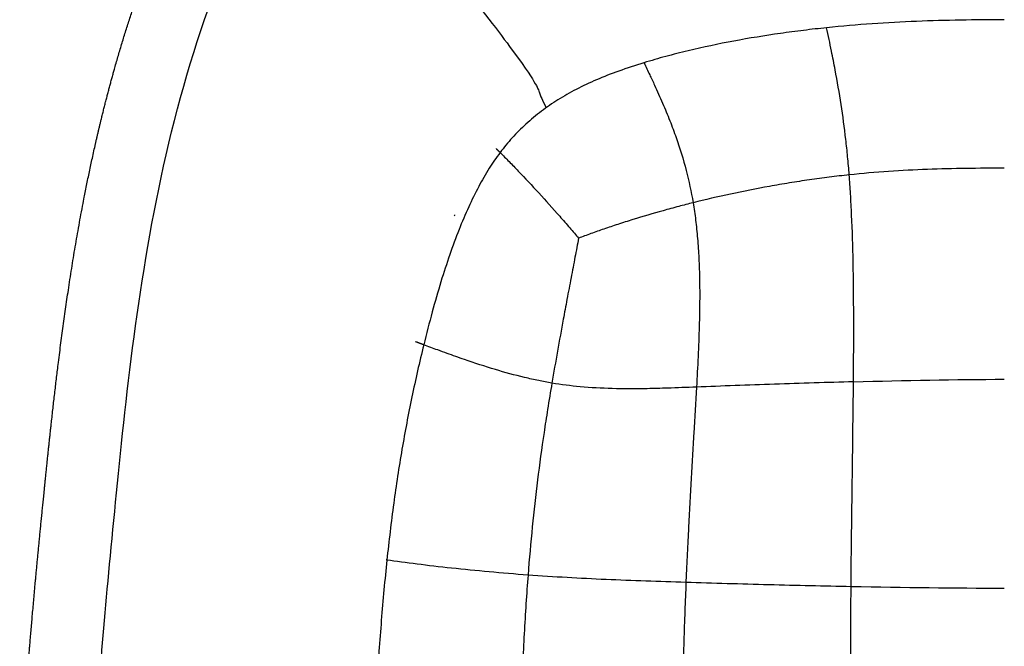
# Model space of a CAD drawing. Header units: millimetres. Extents: x 847 to 2889, y 2747 to 4819.
# Tile 12 of 26: x 2109 to 2499, y 2995 to 3243. Entities that reach past the tile are written whole.
import ezdxf

# ---------------------------------------------------------------- set-up
doc = ezdxf.new("R2010")
doc.units = ezdxf.units.MM
doc.header["$MEASUREMENT"] = 0
for name, color, linetype, true_color in [('2DVýkres', 7, 'Continuous', 0x000000), ('2DVýkres$viditelné$tečné', 7, 'Continuous', 0x000000), ('2DVýkres$viditelné$čáry', 7, 'Continuous', 0x000000)]:
    doc.layers.add(name, color=color, linetype=linetype, true_color=true_color)

msp = doc.modelspace()

# ---------------------------------------------------------------- linework, layer by layer
at = {"layer": '2DVýkres'}
msp.add_lwpolyline([(2315.63, 3211.58), (2317.11, 3208.56)], dxfattribs=at)
at = {"layer": '2DVýkres$viditelné$tečné'}
for points, knots in [([(2135.94, 2853.15), (2135.94, 2856.47), (2135.94, 2862.51), (2135.95, 2873.21), (2136.02, 2885.04), (2136.18, 2898.23), (2136.52, 2914.66), (2137.2, 2934.86), (2138.04, 2950.96), (2138.55, 2959.16), (2140.19, 2985.65), (2145.6, 3046.35), (2161.36, 3196), (2196.9, 3289.75), (2221.88, 3327.44)], [0, 0, 0, 0, 9.932684, 18.127731, 32.109974, 45.423399, 57.683999, 81.422345, 106.054747, 106.054747, 106.054747, 181.565581, 257.076415, 332.587249, 332.587249, 332.587249, 332.587249]), ([(2221.88, 3327.44), (2230.03, 3319.55), (2251.12, 3298.99), (2312.5, 3221.05), (2314.37, 3214.39), (2315.25, 3212.34), (2315.63, 3211.58)], [0, 0, 0, 0, 0.1428571, 0.2857143, 0.4285714, 0.5335544, 0.5335544, 0.5335544, 0.5335544]), ([(2428.25, 3240.21), (2425.22, 3239.9), (2419.12, 3239.21), (2406.84, 3237.59), (2391.43, 3235.07), (2376.26, 3231.87), (2364.45, 3228.87), (2358.69, 3227.22), (2355.85, 3226.35)], [0, 0, 0, 0, 0.25, 0.5, 1, 1.5, 1.75, 2, 2, 2, 2]), ([(2437.19, 3181.96), (2437.01, 3184.36), (2436.6, 3189.05), (2435.61, 3198.35), (2434.06, 3209.85), (2432.05, 3221.5), (2430.06, 3231.61), (2428.9, 3237.14), (2428.25, 3240.21)], [0, 0, 0, 0, 7.221353, 14.10267, 28.062109, 42.030402, 49.567388, 58.983413, 58.983413, 58.983413, 58.983413]), ([(2355.85, 3226.35), (2352.49, 3225.32), (2346.15, 3223.25), (2337.18, 3219.75), (2329.12, 3215.97), (2321.82, 3211.84), (2315.14, 3207.26), (2309.07, 3202.23), (2303.61, 3196.74), (2300.37, 3192.81), (2298.87, 3190.81)], [0, 0, 0, 0, 10.550512, 20.007791, 28.878134, 37.234476, 45.155275, 53.141209, 60.858669, 68.376266, 68.376266, 68.376266, 68.376266]), ([(2355.85, 3226.35), (2356.62, 3224.77), (2358.03, 3221.83), (2360.53, 3216.51), (2363.25, 3210.46), (2366.11, 3203.54), (2369.39, 3194.72), (2372.72, 3183.95), (2374.6, 3175.24), (2375.33, 3170.93)], [0, 0, 0, 0, 5.256019, 9.793086, 17.625614, 25.157786, 32.264145, 45.839322, 58.96356, 58.96356, 58.96356, 58.96356]), ([(2437.19, 3181.96), (2434.58, 3181.68), (2429.31, 3181.07), (2421.39, 3180), (2413.48, 3178.78), (2402.98, 3176.98), (2390.07, 3174.43), (2380.14, 3172.13), (2375.33, 3170.93)], [0, 0, 0, 0, 0.25, 0.5, 0.75, 1, 1.5, 2, 2, 2, 2]), ([(2438.87, 3100.04), (2438.91, 3104.67), (2438.97, 3113.33), (2438.99, 3129.14), (2438.83, 3146.52), (2438.34, 3162.66), (2437.75, 3174.15), (2437.39, 3179.45), (2437.19, 3181.96)], [0, 0, 0, 0, 13.908276, 25.975501, 47.43269, 66.040182, 74.400294, 81.965205, 81.965205, 81.965205, 81.965205]), ([(2375.33, 3170.93), (2375.72, 3168.65), (2376.39, 3163.95), (2377.14, 3156.61), (2377.65, 3148.73), (2377.92, 3140.42), (2377.96, 3131.48), (2377.69, 3117.3), (2377.11, 3105.99), (2376.67, 3097.94)], [0, 0, 0, 0, 6.926386, 14.232332, 22.131938, 30.609937, 39.177304, 48.96592, 73.150727, 73.150727, 73.150727, 73.150727]), ([(2268.6, 3114.67), (2267.76, 3111.23), (2266.13, 3104.37), (2263.13, 3090.6), (2259.82, 3073.15), (2256.54, 3051.61), (2254.79, 3036.96), (2254, 3029.45)], [0, 0, 0, 0, 10.619698, 21.157995, 42.273786, 63.888311, 86.535197, 86.535197, 86.535197, 86.535197]), ([(2319.39, 3099.51), (2317.63, 3099.8), (2314.01, 3100.48), (2306.51, 3102.17), (2296.66, 3104.86), (2286.45, 3108.2), (2278.88, 3110.89), (2273.52, 3112.85), (2270.45, 3113.99), (2268.6, 3114.67)], [0, 0, 0, 0, 5.338357, 11.046387, 23.067359, 35.957678, 43.265925, 47.174794, 53.081927, 53.081927, 53.081927, 53.081927]), ([(2319.39, 3099.51), (2318.8, 3096.05), (2317.72, 3089.51), (2315.75, 3076.75), (2313.62, 3061.25), (2311.51, 3042.45), (2310.41, 3029.88), (2309.92, 3023.5)], [0, 0, 0, 0, 10.53053, 19.871306, 38.753441, 57.438477, 76.627275, 76.627275, 76.627275, 76.627275]), ([(2376.67, 3097.94), (2372.84, 3097.79), (2366.34, 3097.53), (2355.21, 3097.23), (2343.66, 3097.2), (2331.04, 3097.88), (2323.1, 3098.89), (2319.39, 3099.51)], [0, 0, 0, 0, 11.504917, 19.502228, 33.427082, 46.118812, 57.414208, 57.414208, 57.414208, 57.414208]), ([(2376.67, 3097.94), (2376.33, 3091.81), (2375.8, 3082.74), (2375.08, 3070.52), (2374.54, 3061.21), (2374, 3051.66), (2373.3, 3038.49), (2372.81, 3027.99), (2372.5, 3020.58)], [-2, -2, -2, -2, -1.5, -1.25, -1, -0.75, -0.5, 0, 0, 0, 0]), ([(2372.5, 3020.58), (2372.19, 3013.18), (2371.63, 2997.57), (2370.74, 2964.52), (2370.4, 2939.17), (2370.37, 2923.39)], [-1, -1, -1, -1, -0.75, -0.5, 0, 0, 0, 0]), ([(2437.99, 2922.28), (2437.87, 2937.94), (2437.76, 2962.97), (2437.79, 2995.8), (2437.87, 3011.42), (2437.93, 3018.88)], [0, 0, 0, 0, 0.5, 0.75, 1, 1, 1, 1])]:
    msp.add_open_spline(points, degree=3, knots=knots, dxfattribs=at)
for points in [[(2498.64, 3243.37), (2492.87, 3243.37), (2481.34, 3243.29), (2463.93, 3242.82), (2446.29, 3241.87), (2434.32, 3240.85), (2428.25, 3240.21)], [(2498.64, 3184.59), (2488.52, 3184.6), (2468.27, 3184.39), (2447.67, 3183.07), (2437.19, 3181.96)], [(2438.87, 3100.04), (2433.72, 3099.89), (2423.31, 3099.58), (2407.55, 3099.07), (2391.9, 3098.51), (2381.68, 3098.13), (2376.67, 3097.94)], [(2437.93, 3018.88), (2437.98, 3026.34), (2438.12, 3040.56), (2438.39, 3060.59), (2438.66, 3080.09), (2438.81, 3093.27), (2438.87, 3100.04)], [(2438.87, 3100.04), (2459.45, 3100.61), (2479.05, 3101.01), (2498.64, 3101.01)], [(2254, 3029.45), (2253.18, 3021.71), (2251.71, 3005.7), (2249.98, 2980.95), (2248.73, 2956.39), (2248.22, 2940.75), (2248.05, 2933.26)], [(2254, 3029.45), (2253.89, 3029.47), (2253.78, 3029.48), (2253.66, 3029.5)], [(2309.92, 3023.5), (2304.76, 3023.88), (2294.42, 3024.73), (2279.47, 3026.22), (2265.67, 3027.82), (2257.63, 3028.91), (2254, 3029.45)], [(2309.92, 3023.5), (2309.35, 3016.09), (2308.34, 3000.51), (2307.17, 2975.82), (2306.32, 2950.86), (2305.94, 2934.72), (2305.79, 2926.95)], [(2372.5, 3020.58), (2367.12, 3020.75), (2356.49, 3021.09), (2340.84, 3021.7), (2325.36, 3022.46), (2315.07, 3023.12), (2309.92, 3023.5)], [(2437.93, 3018.88), (2432.62, 3018.99), (2421.83, 3019.22), (2405.34, 3019.63), (2388.79, 3020.09), (2377.88, 3020.41), (2372.5, 3020.58)], [(2498.64, 3018.21), (2478.89, 3018.21), (2459.14, 3018.45), (2437.93, 3018.88)]]:
    msp.add_open_spline(points, degree=3, dxfattribs=at)
for points, weights in [([(2297.27, 3192.38), (2298.07, 3191.6), (2298.87, 3190.81)], [1, 0.999992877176, 1]), ([(2268.6, 3114.67), (2266.96, 3115.28), (2265.31, 3115.88)], [1, 0.999999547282, 1])]:
    msp.add_rational_spline(points, weights, degree=2, dxfattribs=at)
at = {"layer": '2DVýkres$viditelné$čáry'}
msp.add_rational_spline([(2115.06, 2851.14), (2114.69, 2852.48), (2114.35, 2853.82), (2114.02, 2855.17), (2113.68, 2856.6), (2113.36, 2858.03), (2113.05, 2859.47), (2112.73, 2860.99), (2112.43, 2862.52), (2112.16, 2864.05), (2111.86, 2865.68), (2111.59, 2867.32), (2111.34, 2868.96), (2110.81, 2872.39), (2110.38, 2875.85), (2110.03, 2879.31), (2110.01, 2879.5), (2109.99, 2879.68), (2109.97, 2879.86), (2109.55, 2884.02), (2109.24, 2888.24), (2109.02, 2892.42), (2108.77, 2897.27), (2108.62, 2902.2), (2108.48, 2912.36), (2108.49, 2917.73), (2108.57, 2923.04), (2108.76, 2935.35), (2109.3, 2948.11), (2110.01, 2960.41), (2110.56, 2969.92), (2111.23, 2979.45), (2112.54, 2996.12), (2113.22, 3004.13), (2115.35, 3027.8), (2116.88, 3043.46), (2118.56, 3059.96), (2118.98, 3064.1), (2119.81, 3072.16), (2121.38, 3086.81), (2123.99, 3109.54), (2128.08, 3139.75), (2133.94, 3173.61), (2138.66, 3195.16), (2141.17, 3205.35), (2142.91, 3212.38), (2146.46, 3225.75), (2152.42, 3245.22), (2159.01, 3264.18), (2166.23, 3282.5), (2174.1, 3300.13), (2182.43, 3316.74), (2191.28, 3332.39), (2197.64, 3342.36), (2200.79, 3347.01)], [1, 0.999929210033, 0.999929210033, 1, 0.999930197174, 0.999930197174, 1, 0.999932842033, 0.999932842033, 1, 0.999936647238, 0.999936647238, 1, 1, 1, 1, 1, 1, 1, 1, 1, 1, 1, 1, 1, 1, 1, 1, 1, 1, 1, 1, 1, 1, 1, 1, 1, 1, 1, 1, 1, 1, 1, 1, 1, 1, 1, 1, 1, 1, 1, 1, 1, 1, 1], degree=3, knots=[0, 0, 0, 0, 4.1596, 4.1596, 4.1596, 8.560766, 8.560766, 8.560766, 13.233835, 13.233835, 13.233835, 18.210182, 18.210182, 18.210182, 29.039839, 29.039839, 29.039839, 29.613324, 29.613324, 29.613324, 42.612438, 42.612438, 42.612438, 57.667776, 57.667776, 74.121416, 74.121416, 74.121416, 112.553725, 112.553725, 112.553725, 146.508185, 146.508185, 172.172773, 172.172773, 215.200177, 215.200177, 215.200177, 227.682126, 239.518604, 259.401782, 296.307568, 330.987831, 362.461113, 362.461113, 362.461113, 384.207184, 403.947589, 423.541889, 444.399422, 463.005387, 481.454797, 500.120538, 516.937598, 516.937598, 516.937598, 516.937598], dxfattribs=at)
for points, knots in [([(2298.87, 3190.81), (2297.35, 3188.79), (2294.35, 3184.38), (2290.2, 3177.18), (2286.21, 3169.06), (2282.4, 3160.07), (2278.76, 3150.17), (2275.24, 3139.3), (2271.82, 3127.39), (2269.67, 3119.03), (2268.6, 3114.67)], [0, 0, 0, 0, 7.588755, 15.971078, 24.929529, 34.706266, 45.272116, 56.554607, 68.991307, 82.443093, 82.443093, 82.443093, 82.443093]), ([(2298.87, 3190.81), (2300.06, 3189.63), (2302.47, 3187.2), (2307.59, 3181.9), (2314.32, 3174.7), (2321.09, 3167.17), (2325.78, 3161.8), (2328.27, 3158.9), (2329.43, 3157.52), (2329.98, 3156.88)], [0, 0, 0, 0, 5.007479, 10.265101, 22.118147, 34.574483, 40.655754, 43.503108, 46.047611, 46.047611, 46.047611, 46.047611]), ([(2375.33, 3170.93), (2373.43, 3170.45), (2369.46, 3169.43), (2361.48, 3167.26), (2353.42, 3164.88), (2345.62, 3162.41), (2340.09, 3160.56), (2335.72, 3159.02), (2332.39, 3157.8), (2330.77, 3157.18), (2329.98, 3156.88)], [0, 0, 0, 0, 5.880518, 12.31409, 24.806922, 31.068576, 36.872691, 42.304428, 44.966427, 47.508474, 47.508474, 47.508474, 47.508474]), ([(2329.98, 3156.88), (2329.49, 3154.39), (2328.48, 3149.19), (2326.94, 3141.12), (2325.39, 3132.9), (2322.8, 3118.99), (2320.81, 3107.94), (2319.39, 3099.51)], [0, 0, 0, 0, 7.596793, 15.891423, 24.656035, 32.688768, 58.336664, 58.336664, 58.336664, 58.336664])]:
    msp.add_open_spline(points, degree=3, knots=knots, dxfattribs=at)
for points in [[(2280.84, 3166.03), (2280.78, 3165.9), (2280.72, 3165.78), (2280.66, 3165.66)], [(2280.84, 3166.03), (2280.86, 3166.05), (2280.87, 3166.08), (2280.89, 3166.11)]]:
    msp.add_open_spline(points, degree=3, dxfattribs=at)

doc.saveas('drawing.dxf')
